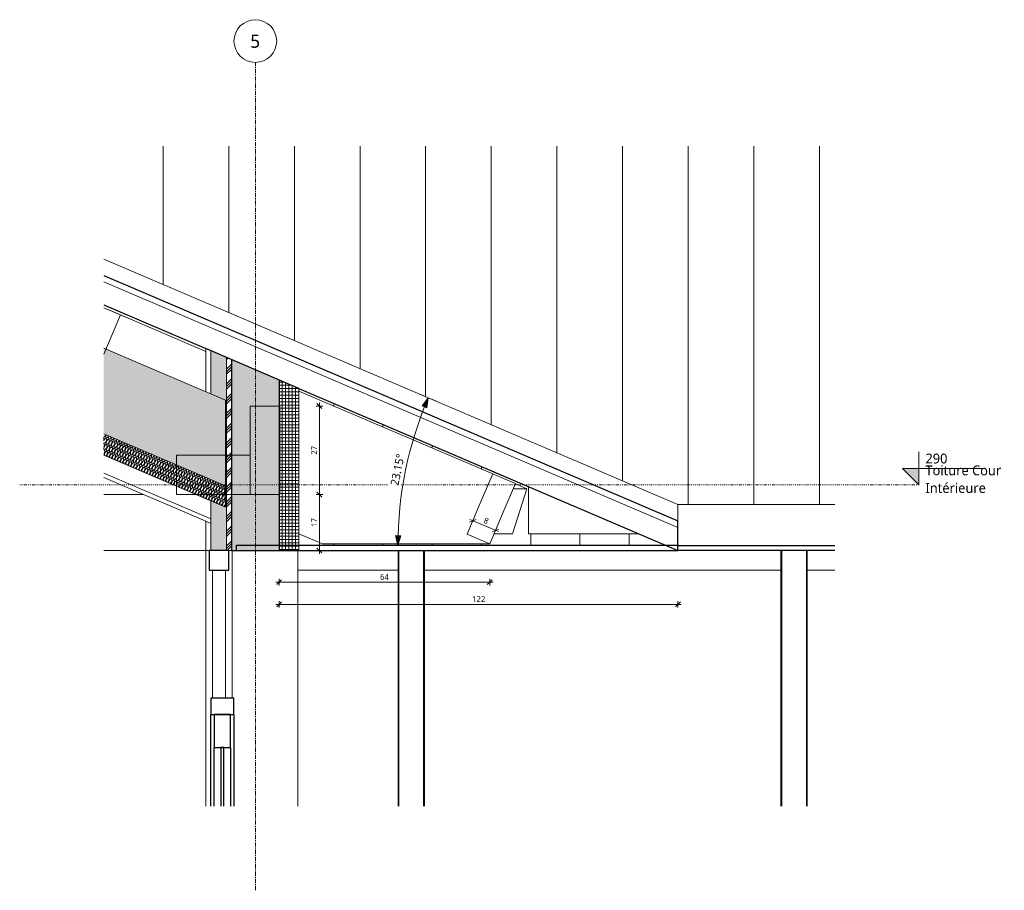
# Model space of a CAD drawing. Header units: millimetres. Extents: x 20598 to 41856, y -1610 to 5878.
# Tile 6 of 7: x 33254 to 36253, y 1665 to 4317. Entities that reach past the tile are written whole.
import ezdxf

# ---------------------------------------------------------------- set-up
doc = ezdxf.new("R2010")
doc.units = ezdxf.units.MM
doc.linetypes.add('Ligne de quadrillage', pattern=[22.225, 12.7, -3.175, 3.175, -3.175])
doc.linetypes.add('Tiret point', pattern=[6.25, 2.5, -1.875, 0, -1.875])
for name, color, linetype, lineweight in [('A-ANNO-DIMS', 211, 'Continuous', 9), ('A-ANNO-DIMS-10', 211, 'Continuous', 9), ('A-CLNG', 13, 'Continuous', 13), ('A-COLS', 52, 'Continuous', 13), ('A-DOOR', 31, 'Continuous', 25), ('A-DOOR-FRAM', 31, 'Continuous', 25), ('A-DOOR-GLAZ', 31, 'Continuous', 25), ('A-FLOR-LEVL', 51, 'Continuous', 9), ('A-GLAZ-CURT', 52, 'Continuous', 13), ('A-GLAZ-CWMG', 51, 'Continuous', 13), ('A-ROOF', 132, 'Continuous', 13), ('A-ROOF-FNSH', 132, 'Continuous', 13), ('A-ROOF-OTLN', 132, 'Continuous', 13), ('A-ROOF-PATT', 132, 'Continuous', 13), ('A-WALL', 113, 'Continuous', 13), ('A-WALL-FNSH', 113, 'Continuous', 13), ('A-WALL-PATT', 111, 'Continuous', 13), ('I-WALL', 2, 'Continuous', 13), ('S-BEAM', 12, 'Continuous', 13), ('S-GRID', 1, 'Continuous', 9), ('S-GRID-IDEN', 1, 'Continuous', 9)]:
    doc.layers.add(name, color=color, linetype=linetype, lineweight=lineweight)
doc.styles.add('Trebuchet MS', font='trebuc.ttf', dxfattribs={"height": 30})
doc.styles.add('Trebuchet MS_1', font='trebuc.ttf', dxfattribs={"height": 40})
doc.styles.add('Trebuchet MS_2', font='trebuc.ttf', dxfattribs={"height": 18})
doc.styles.add('Trebuchet MS_3', font='trebuc.ttf', dxfattribs={"height": 25})
doc.dimstyles.new('Cotes100e_Intérieur', dxfattribs={"dimscale": 304.8, "dimtxt": 18.557116, "dimasz": 0.049213, "dimexe": 0.032808, "dimexo": 0.0625, "dimgap": 0.006562, "dimtad": 1, "dimdec": 0, "dimlfac": 0.1, "dimzin": 0, "dimdsep": 46, "dimtxsty": 'Trebuchet MS_2', "dimblk1": 'OBLIQUE', "dimblk2": 'OBLIQUE', "dimsah": 1, "dimcen": 0.09, "dimdle": 0.032808, "dimazin": 0, "dimtfac": 1, "dimtdec": 4, "dimtix": 1, "dimtmove": 0, "dimatfit": 3, "dimfxl": 0.032808, "dimfxlon": 1, "dimtvp": 1, "dimtolj": 1, "dimtzin": 0, "dimarcsym": 2})
doc.dimstyles.new('Cotes_angulaires', dxfattribs={"dimscale": 304.8, "dimtxt": 25.773773, "dimasz": 0.098425, "dimexe": 0.082021, "dimexo": 0.0625, "dimgap": 0.016404, "dimtad": 1, "dimdec": 0, "dimlfac": 0.1, "dimzin": 0, "dimdsep": 46, "dimtxsty": 'Trebuchet MS_3', "dimsah": 1, "dimcen": 0.09, "dimazin": 0, "dimtfac": 1, "dimtdec": 4, "dimtix": 1, "dimtmove": 0, "dimatfit": 3, "dimfxl": 0.082021, "dimfxlon": 1, "dimtvp": 1, "dimtfill": 1, "dimtolj": 1, "dimtzin": 0, "dimarcsym": 2})
pattern_1 = [(135, (34104.392, 3034.977), (-35.5597, 17.7802), [3.143, -22.002]), (135, (34088.835, 3041.645), (-35.5597, 17.7802), [3.143, -22.002]), (135, (34104.392, 3043.867), (-35.5597, 17.7802), [3.143, -22.002]), (135, (34088.835, 3050.535), (-35.5597, 17.7802), [3.143, -22.002]), (161.565, (34102.17, 3037.1997), (-71.12024, 17.77965), [7.028, -49.197]), (161.565, (34095.502, 3039.423), (-71.12024, 17.77965), [7.028, -49.197]), (161.565, (34102.169, 3046.09), (-71.12024, 17.77965), [7.028, -49.197]), (161.565, (34095.502, 3048.3126), (-71.12024, 17.77965), [7.028, -49.197]), (225, (34088.834, 3037.2), (35.5597, 17.7802), [3.143, -22.002]), (225, (34104.392, 3043.867), (35.5597, 17.7802), [3.143, -22.002]), (225, (34088.835, 3046.09), (35.5597, 17.7802), [3.143, -22.002]), (225, (34104.392, 3052.757), (35.5597, 17.7802), [3.143, -22.002]), (198.435, (34095.502, 3039.423), (71.12024, 17.77965), [7.028, -49.197]), (198.435, (34102.17, 3041.6446), (71.12024, 17.77965), [7.028, -49.197]), (198.435, (34095.502, 3048.3126), (71.12024, 17.77965), [7.028, -49.197]), (198.435, (34102.169, 3050.535), (71.12024, 17.77965), [7.028, -49.197])]
pattern_2 = [(201.9, (31922.578, 3993.56), (-30.306, -25.73274), [3.143, -22.002]), (201.9, (31910.341, 3981.866), (-30.306, -25.73274), [3.143, -22.002]), (201.9, (31914.401, 3997.048), (-30.306, -25.73274), [3.143, -22.002]), (201.9, (31902.164, 3985.354), (-30.306, -25.73274), [3.143, -22.002]), (228.465, (31919.661, 3992.388), (-44.257218, -58.442309), [7.028, -49.197]), (228.465, (31915.001, 3987.127), (-44.257218, -58.442309), [7.028, -49.197]), (228.465, (31911.484, 3995.875), (-44.257218, -58.442309), [7.028, -49.197]), (228.465, (31906.824, 3990.6144), (-44.257218, -58.442309), [7.028, -49.197]), (291.9, (31914.43, 3980.122), (-2.40322, 39.6844), [3.143, -22.002]), (291.9, (31914.401, 3997.048), (-2.40322, 39.6844), [3.143, -22.002]), (291.9, (31906.253, 3983.61), (-2.40322, 39.6844), [3.143, -22.002]), (291.9, (31906.224, 4000.536), (-2.40322, 39.6844), [3.143, -22.002]), (265.335, (31915.001, 3987.127), (11.549003, 72.393545), [7.028, -49.197]), (265.335, (31915.5724, 3994.1315), (11.549003, 72.393545), [7.028, -49.197]), (265.335, (31906.824, 3990.6144), (11.549003, 72.393545), [7.028, -49.197]), (265.335, (31907.396, 3997.6197), (11.549003, 72.393545), [7.028, -49.197])]

# ---------------------------------------------------------------- blocks, each defined once
blk = doc.blocks.new('Family - IfcBeam - POUTRE-251738-Détail 9')
at = {"layer": 'S-BEAM', "color": 250, "lineweight": 18}
for p, q in [((5870.2, 3417.5), (6130.8, 3306.3)), ((6413.8, 3185.6), (7004.8, 2933.5)), ((6485.6, 2720.1), (6413.8, 2750.7)), ((6485.6, 2720.1), (6485.6, 2720.1)), ((6995.3, 2720.1), (6485.6, 2720.1))]:
    blk.add_line(p, q, dxfattribs=at)
blk = doc.blocks.new('Family - IfcBeam - POUTRE-251870-Détail 9')
at = {"layer": 'S-BEAM', "color": 250, "lineweight": 18}
blk.add_line((5940.9, 2870), (5819.4, 2870), dxfattribs=at)
blk = doc.blocks.new('Family - IfcBeam - PANNE-251934-Détail 9')
at = {"layer": 'S-BEAM', "color": 250, "lineweight": 18}
for q in [(7113.3, 2894.7), (7449.1, 2751.1)]:
    blk.add_line((7113.3, 2751.1), q, dxfattribs=at)
blk = doc.blocks.new('Family - IfcBeam - POUTRE-252032-Détail 9')
at = {"layer": 'S-BEAM', "color": 250, "lineweight": 18}
for p, q in [((5901.3, 3404.2), (5819.4, 3439.2)), ((7064.3, 2751.1), (7108.7, 2888)), ((7066.9, 2888), (7108.7, 2888)), ((7108.7, 2888), (7073.4, 2903.1)), ((7008.5, 2751.1), (7064.3, 2751.1))]:
    blk.add_line(p, q, dxfattribs=at)
blk = doc.blocks.new('Family - IfcBeam - PANNE-252066-Détail 9')
at = {"layer": 'S-BEAM', "color": 250, "lineweight": 18}
for p, q in [((5834.8, 3432.6), (5819.4, 3439.2)), ((5870.2, 3417.5), (5834.8, 3432.6)), ((5819.4, 3298.3), (5870.2, 3417.5))]:
    blk.add_line(p, q, dxfattribs=at)
blk = doc.blocks.new('Family - IfcBeam - PANNE-252214-Détail 9')
at = {"layer": 'S-BEAM', "color": 250, "lineweight": 18}
for p, q in [((7004.8, 2933.5), (6963.6, 2836.9)), ((7004.7, 2933.5), (7004.8, 2933.5)), ((7037.5, 2919.5), (7004.8, 2933.5)), ((7073.7, 2904.1), (7037.5, 2919.5)), ((7036.5, 2816.7), (7073.7, 2904.1)), ((6963.6, 2836.9), (6926.3, 2749.5)), ((6995.3, 2720.1), (7036.5, 2816.7)), ((6926.3, 2749.5), (6962.5, 2734.1)), ((6926.3, 2749.5), (6926.3, 2749.5)), ((6962.5, 2734.1), (6995.3, 2720.1)), ((6995.3, 2720.1), (6995.3, 2720.1))]:
    blk.add_line(p, q, dxfattribs=at)
blk = doc.blocks.new('Family - IfcBeam - CVT-252278-Détail 9')
at = {"layer": 'S-BEAM', "color": 250, "lineweight": 18}
for p, q in [((6151.8, 2990), (6040.8, 2990)), ((6040.8, 2990), (6040.8, 2929.2)), ((6265.8, 2990), (6151.8, 2990)), ((6040.8, 2929.2), (6040.8, 2870)), ((6040.8, 2870), (6154.7, 2870)), ((6154.7, 2870), (6265.8, 2870))]:
    blk.add_line(p, q, dxfattribs=at)
blk = doc.blocks.new('Family - IfcBeam - POUTRE-252358-Détail 9')
at = {"layer": 'S-BEAM', "color": 250, "lineweight": 18}
for p, q in [((7885, 2700), (7885, 1920.6)), ((7960, 2700), (7960, 1920.6))]:
    blk.add_line(p, q, dxfattribs=at)
blk = doc.blocks.new('Family - IfcBeam - POUTRE-252402-Détail 9')
at = {"layer": 'S-BEAM', "color": 250, "lineweight": 18}
for p, q in [((6718.7, 2700), (6718.7, 1920.6)), ((6793.7, 2700), (6793.7, 1920.6))]:
    blk.add_line(p, q, dxfattribs=at)
blk = doc.blocks.new('Family - IfcBeam - CVT-252518-Détail 9')
at = {"layer": 'S-BEAM', "color": 250, "lineweight": 18}
for p, q in [((6309.5, 3140), (6265.8, 3140)), ((6265.8, 3140), (6265.8, 3001.3)), ((6355.8, 3140), (6309.5, 3140)), ((6355.8, 3008.7), (6355.8, 3140)), ((6265.8, 3001.3), (6265.8, 2870)), ((6355.8, 2870), (6355.8, 3008.7)), ((6265.8, 2870), (6312, 2870)), ((6312, 2870), (6355.8, 2870))]:
    blk.add_line(p, q, dxfattribs=at)
blk = doc.blocks.new('GROUPE SCOLAIRE ST JULIEN - PRO - Ind A_importrevit_ifc-7-Détail 9')
at = {"layer": 'S-BEAM', "color": 250, "lineweight": 18}
for name in ['Family - IfcBeam - POUTRE-252032-Détail 9', 'Family - IfcBeam - PANNE-252066-Détail 9', 'Family - IfcBeam - POUTRE-251738-Détail 9', 'Family - IfcBeam - CVT-252518-Détail 9', 'Family - IfcBeam - CVT-252278-Détail 9', 'Family - IfcBeam - PANNE-252214-Détail 9', 'Family - IfcBeam - PANNE-251934-Détail 9', 'Family - IfcBeam - POUTRE-251870-Détail 9', 'Family - IfcBeam - POUTRE-252402-Détail 9', 'Family - IfcBeam - POUTRE-252358-Détail 9']:
    blk.add_blockref(name, (0, 0), dxfattribs=at)
blk = doc.blocks.new('Meneau rectangulaire - 80 x 80mm-8391229-Détail 9')
at = {"layer": 'A-GLAZ-CWMG', "color": 30}
blk.add_line((6130.8, 2250), (6130.8, 1920.6), dxfattribs=at)
blk = doc.blocks.new('Panneau système - Vitré-8391238-Détail 9')
at = {"layer": 'A-GLAZ-CURT', "color": 30}
for p, q in [((6190.8, 2640), (6150.8, 2640)), ((6150.8, 2640), (6150.8, 2250)), ((6190.8, 2250), (6190.8, 2640)), ((6150.8, 2250), (6190.8, 2250))]:
    blk.add_line(p, q, dxfattribs=at)
blk = doc.blocks.new('Meneau rectangulaire - 80 x 80mm-8391230-Détail 9')
at = {"layer": 'A-GLAZ-CWMG', "color": 30}
for p, q in [((6130.8, 2700), (6130.8, 2250)), ((6210.8, 2700), (6210.8, 2250))]:
    blk.add_line(p, q, dxfattribs=at)
blk = doc.blocks.new('Double vitrée - Double vitrée-8399190-Détail 9')
at = {"layer": 'A-DOOR', "color": 20}
for p, q in [((6155.8, 2200), (6155.8, 2100)), ((6205.8, 2200), (6155.8, 2200)), ((6205.8, 2100), (6205.8, 2200)), ((6155.8, 2100), (6205.8, 2100)), ((6155.8, 1920.6), (6155.8, 2100)), ((6205.8, 2100), (6205.8, 1920.6))]:
    blk.add_line(p, q, dxfattribs=at)
at = {"layer": 'A-DOOR-FRAM', "color": 20}
for p, q in [((6145.8, 2250), (6145.8, 2200)), ((6215.8, 2250), (6145.8, 2250)), ((6215.8, 2200), (6215.8, 2250)), ((6145.8, 2200), (6215.8, 2200)), ((6145.8, 1920.6), (6145.8, 2200)), ((6215.8, 2200), (6215.8, 1920.6))]:
    blk.add_line(p, q, dxfattribs=at)
at = {"layer": 'A-DOOR-GLAZ', "color": 20}
for p, q in [((6175.8, 2100), (6175.8, 1920.6)), ((6185.8, 2100), (6175.8, 2100)), ((6185.8, 1920.6), (6185.8, 2100))]:
    blk.add_line(p, q, dxfattribs=at)
blk = doc.blocks.new('Meneau rectangulaire - 60 x 60mm-8077217-Détail 9')
at = {"layer": 'A-GLAZ-CWMG', "color": 20, "lineweight": 25}
for p, q in [((6200.8, 2700), (6140.8, 2700)), ((6140.8, 2700), (6140.8, 2640)), ((6200.8, 2640), (6200.8, 2700)), ((6140.8, 2640), (6200.8, 2640))]:
    blk.add_line(p, q, dxfattribs=at)
blk = doc.blocks.new('Meneau rectangulaire - 60 x 60mm-8350486-Détail 9')
at = {"layer": 'A-GLAZ-CWMG', "color": 30}
blk.add_line((7962.5, 2640), (8046.5, 2640), dxfattribs=at)
blk = doc.blocks.new('Meneau rectangulaire - 60 x 60mm-V1-Détail 9')
at = {"layer": 'A-GLAZ-CWMG', "color": 30}
blk.add_line((6796.3, 2640), (7882.5, 2640), dxfattribs=at)
blk = doc.blocks.new('Meneau rectangulaire - 60 x 60mm-8077623-Détail 9')
at = {"layer": 'A-GLAZ-CWMG', "color": 30}
blk.add_line((6410.8, 2640), (6716.3, 2640), dxfattribs=at)
blk = doc.blocks.new('Niveau - Marqueur de niveau - Point triangulaire-1765-Détail 9')
at = {"layer": 'A-FLOR-LEVL'}
blk.add_hatch(color=256, dxfattribs=at).paths.add_polyline_path([(8302.4, 2950), (8302.4, 2900), (8252.4, 2950)])
for p, q in [((8302.4, 2900), (8302.4, 3000)), ((8252.4, 2950), (8302.4, 2900)), ((8252.4, 2950), (8502.4, 2950))]:
    blk.add_line(p, q, dxfattribs=at)
blk = doc.blocks.new('Quadrillage - Extrémité de la ligne de quadrillage - Cercle-4360-Détail 9')
at = {"layer": 'S-GRID-IDEN'}
blk.add_circle((6281.3, 4252), 65, dxfattribs=at)
blk = doc.blocks.new('DIMBLOCK5-Détail 9')
at = {"layer": 'A-ANNO-DIMS-10', "lineweight": 18}
for points in [[(34498.5, 3165.3), (34479.7, 3140.6), (34494.6, 3134.5)], [(34406.3, 2715), (34414.8, 2744.9), (34398.7, 2745.1)]]:
    blk.add_hatch(color=256, dxfattribs=at).paths.add_polyline_path(points)
at = {"layer": 'A-ANNO-DIMS-10'}
for p, q in [((34498.5, 3165.3), (34475.6, 3175.1)), ((34498.5, 3165.3), (34498.5, 3165.3)), ((34498.5, 3165.3), (34521.5, 3155.5)), ((34406.3, 2715), (34381.3, 2715)), ((34406.3, 2715), (34431.3, 2715))]:
    blk.add_line(p, q, dxfattribs=at)
at = {"layer": 'A-ANNO-DIMS-10', "lineweight": 18}
for p, q in [((34498.5, 3165.3), (34479.7, 3140.6)), ((34494.6, 3134.5), (34498.5, 3165.3)), ((34479.7, 3140.6), (34494.6, 3134.5)), ((34414.8, 2744.9), (34398.7, 2745.1)), ((34398.7, 2745.1), (34406.3, 2715)), ((34406.3, 2715), (34414.8, 2744.9))]:
    blk.add_line(p, q, dxfattribs=at)
at = {"layer": 'A-ANNO-DIMS-10'}
blk.add_arc((35551.8, 2715), 1145.4, 156.8518, 180, dxfattribs=at)
blk.add_arc((35551.8, 2715), 1145.4, 156.8518, 180, dxfattribs=at)
at = {"layer": 'A-ANNO-DIMS-10', "color": 0, "insert": (34382.9, 2901.1), "char_height": 25, "width": 125.287, "attachment_point": 1, "rotation": 78.4259, "line_spacing_factor": 1.048425, "style": 'Trebuchet MS_3', "bg_fill": 3, "box_fill_scale": 1.25, "bg_fill_color": 256, "bg_fill_true_color": 13158600, "bg_fill_transparency": 0}
blk.add_mtext('23.15°', dxfattribs=at)
blk = doc.blocks.new('DIMBLOCK6-Détail 9')
at = {"layer": 'A-ANNO-DIMS-10'}
for p, q in [((34634.4, 2790.6), (34624.6, 2786.7)), ((34625.2, 2794.5), (34712.6, 2757.3)), ((34634.4, 2790.6), (34630.5, 2781.4)), ((34634.4, 2790.6), (34638.4, 2799.8)), ((34634.4, 2790.6), (34644.3, 2794.6)), ((34703.4, 2761.2), (34693.6, 2757.2)), ((34703.4, 2761.2), (34699.5, 2752)), ((34703.4, 2761.2), (34707.4, 2770.4)), ((34703.4, 2761.2), (34713.3, 2765.1))]:
    blk.add_line(p, q, dxfattribs=at)
at = {"layer": 'A-ANNO-DIMS-10', "color": 0, "insert": (34672.7, 2801.5), "char_height": 18, "width": 15.852, "attachment_point": 1, "rotation": 336.9044, "line_spacing_factor": 1.048425, "style": 'Trebuchet MS_2'}
blk.add_mtext('8', dxfattribs=at)
blk = doc.blocks.new('_Oblique')
at = {"color": 0, "linetype": 'ByBlock', "lineweight": -2}
blk.add_line((-0.5, -0.5), (0.5, 0.5), dxfattribs=at)
blk = doc.blocks.new('DIMBLOCK7-Détail 9')
at = {"layer": 'A-ANNO-DIMS-10'}
for p, q in [((34044.4, 2603.5), (34044.4, 2613.5)), ((34044.4, 2603.5), (34051.9, 2611)), ((34685.9, 2603.5), (34685.9, 2613.5)), ((34685.9, 2603.5), (34693.4, 2611)), ((34034.4, 2603.5), (34695.9, 2603.5)), ((34044.4, 2603.5), (34036.9, 2596)), ((34044.4, 2603.5), (34044.4, 2593.5)), ((34685.9, 2603.5), (34678.4, 2596)), ((34685.9, 2603.5), (34685.9, 2593.5))]:
    blk.add_line(p, q, dxfattribs=at)
at = {"layer": 'A-ANNO-DIMS-10', "color": 0, "insert": (34351.9, 2628.5), "char_height": 18, "width": 31.704, "attachment_point": 1, "line_spacing_factor": 1.048425, "style": 'Trebuchet MS_2'}
blk.add_mtext('64', dxfattribs=at)
blk = doc.blocks.new('DIMBLOCK8-Détail 9')
at = {"layer": 'A-ANNO-DIMS-10'}
for p, q in [((34034.4, 2535.8), (35269.4, 2535.8)), ((34044.4, 2535.8), (34036.9, 2528.3)), ((34044.4, 2535.8), (34044.4, 2545.8)), ((34044.4, 2535.8), (34051.9, 2543.3)), ((34044.4, 2535.8), (34044.4, 2525.8)), ((35259.4, 2535.8), (35251.9, 2528.3)), ((35259.4, 2535.8), (35259.4, 2545.8)), ((35259.4, 2535.8), (35266.9, 2543.3)), ((35259.4, 2535.8), (35259.4, 2525.8))]:
    blk.add_line(p, q, dxfattribs=at)
at = {"layer": 'A-ANNO-DIMS-10', "color": 0, "insert": (34632.1, 2560.9), "char_height": 18, "width": 47.557, "attachment_point": 1, "line_spacing_factor": 1.048425, "style": 'Trebuchet MS_2'}
blk.add_mtext('122', dxfattribs=at)
blk = doc.blocks.new('DIMBLOCK9-Détail 9')
at = {"layer": 'A-ANNO-DIMS-10'}
for p, q in [((34167.1, 3150), (34167.1, 2870)), ((34167.1, 3140), (34157.1, 3140)), ((34167.1, 3140), (34159.6, 3147.5)), ((34167.1, 3140), (34174.6, 3132.5)), ((34167.1, 3140), (34177.1, 3140)), ((34167.1, 2870), (34157.1, 2870)), ((34167.1, 2870), (34159.6, 2877.5)), ((34167.1, 2870), (34174.6, 2862.5)), ((34167.1, 2870), (34177.1, 2870))]:
    blk.add_line(p, q, dxfattribs=at)
at = {"layer": 'A-ANNO-DIMS-10', "color": 0, "insert": (34142.1, 2991.8), "char_height": 18, "width": 31.704, "attachment_point": 1, "rotation": 90, "line_spacing_factor": 1.048425, "style": 'Trebuchet MS_2'}
blk.add_mtext('27', dxfattribs=at)
blk = doc.blocks.new('DIMBLOCK10-Détail 9')
at = {"layer": 'A-ANNO-DIMS-10'}
for p, q in [((34167.1, 2870), (34157.1, 2870)), ((34167.1, 2870), (34159.6, 2877.5)), ((34167.1, 2870), (34167.1, 2690)), ((34167.1, 2870), (34174.6, 2862.5)), ((34167.1, 2870), (34177.1, 2870)), ((34167.1, 2700), (34157.1, 2700)), ((34167.1, 2700), (34159.6, 2707.5)), ((34167.1, 2700), (34174.6, 2692.5)), ((34167.1, 2700), (34177.1, 2700))]:
    blk.add_line(p, q, dxfattribs=at)
at = {"layer": 'A-ANNO-DIMS-10', "color": 0, "insert": (34142.1, 2771.8), "char_height": 18, "width": 31.704, "attachment_point": 1, "rotation": 90, "line_spacing_factor": 1.048425, "style": 'Trebuchet MS_2'}
blk.add_mtext('17', dxfattribs=at)

msp = doc.modelspace()

# ---------------------------------------------------------------- hatches: boundary and pattern name
at = {"layer": 'A-ROOF-PATT'}
h = msp.add_hatch(dxfattribs=at)
h.set_pattern_fill('FP_57', color=30, style=0, pattern_type=2)
h.set_pattern_definition([(90, (27690.62, -2101.1), (-200, 1e-14), [])])
h.paths.add_polyline_path([(35259.4, 2840), (35737.1, 2840), (35737.1, 3931.2), (33510, 3931.2), (33510, 3587.9), (35180.4, 2873.8)])
h = msp.add_hatch(dxfattribs=at)
h.set_pattern_fill('FP_11', color=30, angle=-135, style=0, pattern_type=2)
h.set_pattern_definition(pattern_2)
h.paths.add_polyline_path([(33881.4, 2897.1), (33881.4, 3158.1), (33510, 3316.5), (33510, 3055.5), (33858, 2907.1)])
h = msp.add_hatch(dxfattribs=at)
h.set_pattern_fill('FP_11', color=30, angle=-135, style=0, pattern_type=2)
h.set_pattern_definition(pattern_2)
h.paths.add_polyline_path([(33881.4, 2831.9), (33881.4, 2897.1), (33510, 3055.5), (33510, 2990.3), (33858, 2841.9)])
at = {"layer": 'A-WALL-PATT'}
h = msp.add_hatch(dxfattribs=at)
h.set_pattern_fill('FP_55', color=30, angle=225, style=0, pattern_type=2)
h.set_pattern_definition(pattern_1)
h.paths.add_polyline_path([(33858, 2700), (33884.4, 2700), (33884.4, 3287.9), (33836.4, 3308.4), (33836.4, 3177.2), (33881.4, 3158.1), (33881.4, 2831.9), (33836.4, 2851.1), (33836.4, 2700)])
h = msp.add_hatch(dxfattribs=at)
h.set_pattern_fill('FP_29', color=30, style=0, pattern_type=2)
h.set_pattern_definition([(45, (33284.092, 3183.113), (-22.4506, 22.4506), []), (45, (33292.03, 3183.113), (0, 44.9013), []), (45, (33276.155, 3183.113), (0, 44.9013), [])])
h.paths.add_polyline_path([(33899.4, 2700), (33899.4, 3281.4), (33884.4, 3287.9), (33884.4, 2700)])
h = msp.add_hatch(dxfattribs=at)
h.set_pattern_fill('FP_55', color=30, angle=225, style=0, pattern_type=2)
h.set_pattern_definition(pattern_1)
h.paths.add_polyline_path([(33899.4, 2700), (34044.4, 2700), (34044.4, 3219.5), (33899.4, 3281.4), (33899.4, 2737.4)])
h = msp.add_hatch(dxfattribs=at)
h.set_pattern_fill('FP_56', color=30, style=0, pattern_type=2)
h.set_pattern_definition([(0, (33284.092, 3183.113), (0, 10), []), (90, (33284.092, 3183.113), (-10, 6e-16), [])])
h.paths.add_polyline_path([(34104.4, 2700), (34104.4, 3193.8), (34044.4, 3219.5), (34044.4, 2700), (34066.8, 2700)])
h = msp.add_hatch(dxfattribs=at)
h.set_pattern_fill('FP_54', color=30, style=0, pattern_type=2)
h.set_pattern_definition([(90, (44260.53, 0), (-150, 9e-15), [])])
h.paths.add_polyline_path([(34623.6, 2715), (35224.3, 2715), (35139.8, 2751.1), (34803.9, 2751.1), (34803.9, 2894.7), (34104.4, 3193.8), (34104.4, 3185.6), (34764.4, 2904), (34764, 2903.1), (34799.3, 2888), (34754.9, 2751.1), (34699.2, 2751.1), (34685.9, 2720.1), (34176.2, 2720.1), (34104.4, 2750.7), (34104.4, 2715), (34616.9, 2715)])

# ---------------------------------------------------------------- linework, layer by layer
at = {"layer": 'A-CLNG', "color": 20, "lineweight": 25}
for p, q in [((35259.4, 2715), (33914, 2715)), ((33914, 2715), (33914, 2700)), ((33914, 2700), (35259.4, 2700)), ((35259.4, 2700), (35259.4, 2715))]:
    msp.add_line(p, q, dxfattribs=at)
at = {"layer": 'A-COLS', "color": 30}
for p, q in [((33901.4, 2700), (33901.4, 2250)), ((34101.4, 2700), (34101.4, 1920.6)), ((34406.9, 1920.6), (34406.9, 2700)), ((34486.9, 2700), (34486.9, 1920.6)), ((35573.1, 1920.6), (35573.1, 2700)), ((35653.1, 2700), (35653.1, 1920.6))]:
    msp.add_line(p, q, dxfattribs=at)
at = {"layer": 'A-FLOR-LEVL', "linetype": 'Tiret point'}
msp.add_line((33254.1, 2900), (35993.1, 2900), dxfattribs=at)
at = {"layer": 'A-ROOF', "color": 20, "lineweight": 25}
for p, q in [((33510, 3537.9), (35259.4, 2790)), ((33510, 3447.9), (33821.4, 3314.8)), ((34104.4, 3193.8), (35259.4, 2700)), ((35259.4, 2715), (35259.4, 2790))]:
    msp.add_line(p, q, dxfattribs=at)
at = {"layer": 'A-ROOF', "color": 30}
for p, q in [((33510, 3517.9), (35259.4, 2770)), ((33881.4, 3158.1), (33510, 3316.5)), ((33510, 3055.5), (33881.4, 2897.1)), ((33510, 2990.3), (33881.4, 2831.9)), ((33510, 2936), (33836.4, 2796.7)), ((33836.4, 2782.6), (33836.4, 2851.1)), ((35737.1, 2840), (35259.4, 2840))]:
    msp.add_line(p, q, dxfattribs=at)
at = {"layer": 'A-ROOF-FNSH', "color": 30}
for p, q in [((35259.4, 2840), (33510, 3587.9)), ((33510, 2921.8), (33821.4, 2789)), ((35259.4, 2790), (35259.4, 2840))]:
    msp.add_line(p, q, dxfattribs=at)
at = {"layer": 'A-ROOF-OTLN', "color": 20, "lineweight": 25}
for p, q in [((35259.4, 2715), (35737.1, 2715)), ((35737.1, 2700), (35259.4, 2700))]:
    msp.add_line(p, q, dxfattribs=at)
at = {"layer": 'A-WALL', "color": 20, "lineweight": 25}
for p, q in [((34104.4, 3193.8), (33821.4, 3314.8)), ((33899.4, 3281.4), (33899.4, 2700)), ((34044.4, 3219.5), (34044.4, 2700)), ((33899.4, 2700), (33914, 2700))]:
    msp.add_line(p, q, dxfattribs=at)
at = {"layer": 'A-WALL', "color": 30}
for p, q in [((33836.4, 3308.4), (33836.4, 3177.2)), ((33884.4, 3287.9), (33884.4, 2700)), ((34104.4, 2700), (34104.4, 3193.8)), ((33881.4, 3158.1), (33881.4, 2831.9)), ((33836.4, 2782.6), (33821.4, 2789)), ((33836.4, 2782.6), (33836.4, 2700)), ((33884.4, 2700), (33899.4, 2700))]:
    msp.add_line(p, q, dxfattribs=at)
at = {"layer": 'A-WALL-FNSH', "color": 30}
for p, q in [((33821.4, 3314.8), (33821.4, 3183.6)), ((33821.4, 2789), (33821.4, 2700)), ((33821.4, 2700), (33884.4, 2700))]:
    msp.add_line(p, q, dxfattribs=at)
at = {"layer": 'I-WALL', "color": 30}
msp.add_line((33510, 2700), (33821.4, 2700), dxfattribs=at)
at = {"layer": 'S-GRID', "linetype": 'Ligne de quadrillage'}
msp.add_line((33971.9, 1664.7), (33971.9, 4187), dxfattribs=at)

# ---------------------------------------------------------------- block references
at = {"color": 130, "lineweight": 5}
msp.add_blockref('GROUPE SCOLAIRE ST JULIEN - PRO - Ind A_importrevit_ifc-7-Détail 9', (27690.6, 0), dxfattribs=at)
at = {"layer": 'A-DOOR', "color": 20}
msp.add_blockref('Double vitrée - Double vitrée-8399190-Détail 9', (27690.6, 0), dxfattribs=at)
at = {"layer": 'A-FLOR-LEVL'}
msp.add_blockref('Niveau - Marqueur de niveau - Point triangulaire-1765-Détail 9', (27690.6, 0), dxfattribs=at)
at = {"layer": 'A-GLAZ-CURT', "color": 30}
msp.add_blockref('Panneau système - Vitré-8391238-Détail 9', (27690.6, 0), dxfattribs=at)
at = {"layer": 'A-GLAZ-CWMG', "color": 30}
for name in ['Meneau rectangulaire - 80 x 80mm-8391230-Détail 9', 'Meneau rectangulaire - 60 x 60mm-8077217-Détail 9', 'Meneau rectangulaire - 60 x 60mm-8077623-Détail 9', 'Meneau rectangulaire - 60 x 60mm-V1-Détail 9', 'Meneau rectangulaire - 60 x 60mm-8350486-Détail 9', 'Meneau rectangulaire - 80 x 80mm-8391229-Détail 9']:
    msp.add_blockref(name, (27690.6, 0), dxfattribs=at)
at = {"layer": 'S-GRID-IDEN'}
msp.add_blockref('Quadrillage - Extrémité de la ligne de quadrillage - Cercle-4360-Détail 9', (27690.6, 0), dxfattribs=at)

# ---------------------------------------------------------------- texts
at = {"layer": 'A-FLOR-LEVL', "char_height": 30, "attachment_point": 1, "style": 'Trebuchet MS'}
for s, insert, width in [('290', (36013.1, 2995.1), 81.772), ('Toiture Cour', (36013.1, 2959), 288.607), ('Intérieure', (36013.1, 2905.4), 229.283)]:
    msp.add_mtext(s, dxfattribs=dict(at, insert=insert, width=width))
at = {"layer": 'S-GRID-IDEN', "insert": (33956.6, 4271.6), "char_height": 40, "width": 36.076, "attachment_point": 1, "style": 'Trebuchet MS_1'}
msp.add_mtext('5', dxfattribs=at)

# ---------------------------------------------------------------- dimensions: what is measured, and where the dimension line sits
at = {"layer": 'A-ANNO-DIMS'}
for base, p1, p2, override, picture, middle in [((34167.1, 2870), (34157.1, 3140), (34157.1, 2870), {"dimpost": '<>', "dimfxl": 270.000011}, 'DIMBLOCK9-Détail 9', (34156.1, 3005)), ((34167.1, 2700), (34157.1, 2870), (34177.1, 2700), {"dimpost": '<>', "dimfxl": 171.171205}, 'DIMBLOCK10-Détail 9', (34156.1, 2785))]:
    dim = msp.add_linear_dim(base=base, p1=p1, p2=p2, angle=90, dimstyle='Cotes100e_Intérieur', override=override, dxfattribs=at)
    dim.commit()
    dim.dimension.update_dxf_attribs({"geometry": picture, "text_midpoint": middle})
for base, p1, p2, override, picture, middle in [((34685.9, 2603.5), (34044.4, 2613.5), (34685.9, 2613.5), {"dimpost": '<>', "dimfxl": 641.530649}, 'DIMBLOCK7-Détail 9', (34365.2, 2614.7)), ((35259.3919879, 2535.8461464), (34044.3919879, 2545.8461464), (35259.3919879, 2545.8461464), {"dimpost": '<>', "dimfxl": 1215}, 'DIMBLOCK8-Détail 9', (34651.8919879, 2546.8825096))]:
    dim = msp.add_linear_dim(base=base, p1=p1, p2=p2, dimstyle='Cotes100e_Intérieur', override=override, dxfattribs=at)
    dim.commit()
    dim.dimension.update_dxf_attribs({"geometry": picture, "text_midpoint": middle})

# ---------------------------------------------------------------- next in the draw order: dimensions: what is measured, and where the dimension line sits
dim = msp.add_angular_dim_3p(base=(34447.6, 3019.8), center=(35551.8, 2715), p1=(34475.6, 3175.1), p2=(34381.3, 2715), dimstyle='Cotes_angulaires', override={"dimpost": '<>', "dimfxl": 469.66626}, dxfattribs=at)
dim.commit()
dim.dimension.update_dxf_attribs({"geometry": 'DIMBLOCK5-Détail 9', "text_midpoint": (34412.3, 2948.4)})

# ---------------------------------------------------------------- next in the draw order: dimensions: what is measured, and where the dimension line sits
dim = msp.add_linear_dim(base=(34703.4, 2761.2), p1=(34638.4, 2799.8), p2=(34707.4, 2770.4), angle=336.9044, dimstyle='Cotes100e_Intérieur', override={"dimpost": '<>', "dimfxl": 75.000001}, dxfattribs=at)
dim.commit()
dim.dimension.update_dxf_attribs({"geometry": 'DIMBLOCK6-Détail 9', "text_midpoint": (34673.3, 2786.2)})

doc.saveas('drawing.dxf')
